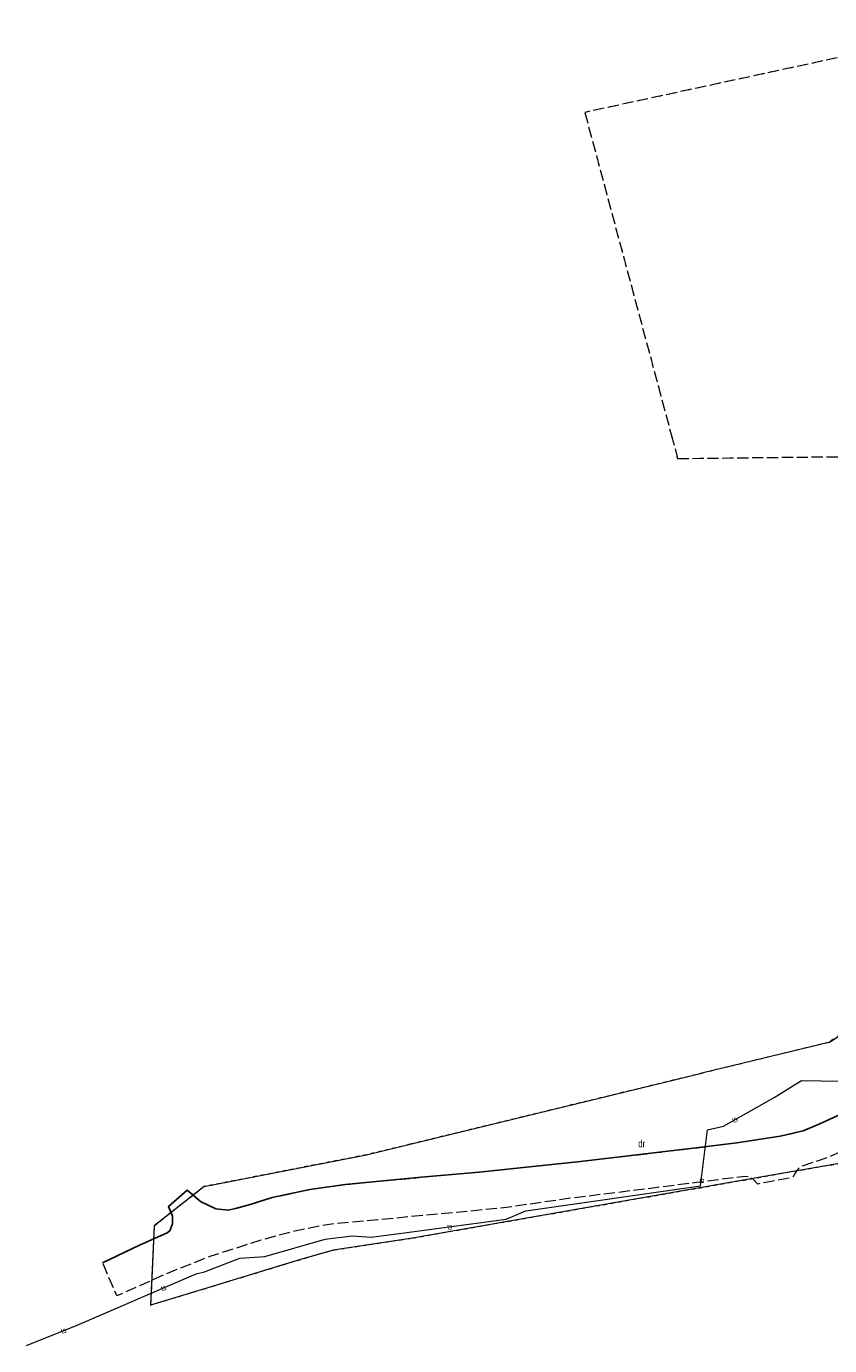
# Model space of a CAD drawing. Header units: metres. Extents: x 5550910 to 5553628, y 5952297 to 5957865.
# Tile 23 of 36: x 5551255 to 5551363, y 5955354 to 5955532. Entities that reach past the tile are written whole.
import ezdxf
from ezdxf.enums import TextEntityAlignment as Align

# ---------------------------------------------------------------- set-up
doc = ezdxf.new("R2010")
doc.units = ezdxf.units.M
for name, pattern in [('1.5_0.5', [2, 1.5, -0.5]), ('219-500', [0]), ('egkk-500', [2, 1.5, -0.5]), ('egug-500', [1, 0.5, -0.5])]:
    doc.linetypes.add(name, pattern=pattern)
doc.styles.get("Standard").update_dxf_attribs({"font": 'Working1250', "width": 0.75})

msp = doc.modelspace()

# ---------------------------------------------------------------- linework, layer by layer
at = {"layer": '217-kontur klasyfikacyjny', "color": 92, "linetype": 'egkk-500', "lineweight": 18, "flags": 128}
for points in [[(5551383.24, 5955531.54), (5551329.8, 5955519.99)], [(5551329.8, 5955519.99), (5551341.41, 5955476.71)], [(5551341.41, 5955476.71), (5551342.27, 5955473.49)], [(5551342.27, 5955473.49), (5551376.57, 5955473.88)]]:
    msp.add_lwpolyline(points, dxfattribs=at)
at = {"layer": '218-kontur użytku gruntowego', "color": 3, "linetype": 'egug-500', "lineweight": 18, "flags": 128}
for points in [[(5551383.24, 5955531.54), (5551329.8, 5955519.99)], [(5551329.8, 5955519.99), (5551341.41, 5955476.71)], [(5551341.41, 5955476.71), (5551342.27, 5955473.49)], [(5551342.27, 5955473.49), (5551376.57, 5955473.88)], [(5551392.03, 5955413.56), (5551362.57, 5955395.06)], [(5551362.57, 5955395.06), (5551345.7, 5955390.95)], [(5551345.7, 5955390.95), (5551306.35, 5955381.37)], [(5551306.35, 5955381.37), (5551300.47, 5955379.95)], [(5551300.47, 5955379.95), (5551278.69, 5955375.69)], [(5551358.82, 5955377.91), (5551368.37, 5955379.54)], [(5551353.89, 5955377.03), (5551358.82, 5955377.91)], [(5551278.69, 5955375.69), (5551271.99, 5955370.41)], [(5551306.65, 5955368.77), (5551353.89, 5955377.03)], [(5551271.99, 5955370.41), (5551271.49, 5955359.77)], [(5551295.99, 5955367.16), (5551306.65, 5955368.77)], [(5551291.19, 5955365.76), (5551295.99, 5955367.16)], [(5551278.74, 5955361.97), (5551291.19, 5955365.76)], [(5551275.33, 5955360.94), (5551278.74, 5955361.97)], [(5551271.49, 5955359.77), (5551275.33, 5955360.94)]]:
    msp.add_lwpolyline(points, dxfattribs=at)
at = {"layer": '219-działka ewidencyjna', "color": 7, "linetype": '219-500', "lineweight": 18, "flags": 128}
for points in [[(5551362.57, 5955395.06), (5551394.78, 5955415.29)], [(5551362.57, 5955395.06), (5551345.7, 5955390.95)], [(5551306.35, 5955381.37), (5551345.7, 5955390.95)], [(5551300.47, 5955379.95), (5551306.35, 5955381.37)], [(5551278.69, 5955375.69), (5551300.47, 5955379.95)], [(5551368.37, 5955379.54), (5551358.82, 5955377.91)], [(5551358.82, 5955377.91), (5551353.89, 5955377.03)], [(5551278.69, 5955375.69), (5551271.99, 5955370.41)], [(5551353.89, 5955377.03), (5551306.65, 5955368.77)], [(5551271.99, 5955370.41), (5551271.49, 5955359.77)], [(5551306.65, 5955368.77), (5551295.99, 5955367.16)], [(5551295.99, 5955367.16), (5551291.19, 5955365.76)], [(5551291.19, 5955365.76), (5551278.74, 5955361.97)], [(5551278.74, 5955361.97), (5551275.33, 5955360.94)], [(5551275.33, 5955360.94), (5551271.49, 5955359.77)]]:
    msp.add_lwpolyline(points, dxfattribs=at)
at = {"layer": 'jezdnia', "color": 7, "linetype": '1.5_0.5', "lineweight": 18, "flags": 128}
msp.add_lwpolyline([(5551440.51, 5955442.48), (5551443.19, 5955438.03), (5551442.76, 5955437.75), (5551442.49, 5955436.82), (5551442.54, 5955435.46), (5551443.05, 5955434.38), (5551444.37, 5955432.84), (5551440.96, 5955430.05), (5551438.84, 5955432.55), (5551438.07, 5955433.23), (5551437, 5955433.66), (5551436.3, 5955433.64), (5551432.66, 5955430.97), (5551426.5, 5955426.39), (5551420.08, 5955421.51), (5551411.66, 5955415.13), (5551402.29, 5955407.66), (5551395.28, 5955402.08), (5551394.43, 5955401.4), (5551389.56, 5955397.54), (5551389.13, 5955397.2), (5551388.73, 5955396.71), (5551388.59, 5955396.19), (5551388.53, 5955395.66), (5551380.89, 5955390.38), (5551375.38, 5955386.63), (5551373.04, 5955385.03), (5551370.02, 5955383.17), (5551366.48, 5955381.35), (5551362.36, 5955379.55), (5551358.86, 5955378.38), (5551358.6, 5955378.23), (5551358.08, 5955377.56), (5551357.7, 5955376.9), (5551354.59, 5955376.32), (5551353.02, 5955376.02), (5551352.43, 5955376.67), (5551351.86, 5955377.02), (5551350.93, 5955377.01), (5551344.8, 5955376.21), (5551339.27, 5955375.52), (5551327.58, 5955374.07), (5551319.3, 5955372.88), (5551313, 5955372.25), (5551301.97, 5955371.22), (5551295.52, 5955370.61), (5551291.26, 5955369.8), (5551286.28, 5955368.48), (5551279.57, 5955366.33), (5551273.64, 5955363.97), (5551266.96, 5955360.99), (5551265.05, 5955365.45), (5551270, 5955367.81), (5551273.72, 5955369.46), (5551274.06, 5955369.73), (5551274.44, 5955370.68), (5551274.45, 5955371.73), (5551273.9, 5955373.03), (5551276.41, 5955375.18), (5551277.16, 5955374.57), (5551278.19, 5955373.7), (5551280.23, 5955372.69), (5551281.92, 5955372.53), (5551282.9, 5955372.72), (5551284.85, 5955373.29), (5551287.8, 5955374.2), (5551292.89, 5955375.31), (5551297.63, 5955375.96), (5551307.84, 5955376.94), (5551315.6, 5955377.64), (5551321.13, 5955378.21), (5551329.24, 5955379.07), (5551339.43, 5955380.25), (5551344.34, 5955380.83), (5551350.21, 5955381.58), (5551356.02, 5955382.45), (5551359.12, 5955383.16), (5551361.37, 5955384.11), (5551365.43, 5955385.98), (5551369.58, 5955388.12), (5551372.47, 5955390.09), (5551380.5, 5955396.26), (5551388.06, 5955402.21), (5551404.02, 5955414.89), (5551410.03, 5955419.68), (5551415.4, 5955423.77), (5551420.39, 5955427.48), (5551429.4, 5955434.24)], close=True, dxfattribs=at)
at = {"layer": 'krawężnik', "color": 7, "linetype": 'CONTINUOUS', "lineweight": 25, "flags": 128}
msp.add_lwpolyline([(5551265.05, 5955365.45), (5551270, 5955367.81), (5551273.72, 5955369.46), (5551274.06, 5955369.73), (5551274.44, 5955370.68), (5551274.45, 5955371.73), (5551273.9, 5955373.03), (5551276.41, 5955375.18), (5551277.16, 5955374.57), (5551278.19, 5955373.7), (5551280.23, 5955372.69), (5551281.92, 5955372.53), (5551282.9, 5955372.72), (5551284.85, 5955373.29), (5551287.8, 5955374.2), (5551292.89, 5955375.31), (5551297.63, 5955375.96), (5551307.84, 5955376.94), (5551315.6, 5955377.64), (5551321.13, 5955378.21), (5551329.24, 5955379.07), (5551339.43, 5955380.25), (5551344.34, 5955380.83), (5551350.21, 5955381.58), (5551356.02, 5955382.45), (5551359.12, 5955383.16), (5551361.37, 5955384.11), (5551365.43, 5955385.98)], dxfattribs=at)
at = {"layer": 'przewód telekomunikacyjny podziemny', "color": 30, "linetype": 'CONTINUOUS', "lineweight": 18, "flags": 128}
msp.add_lwpolyline([(5551254.81, 5955354.32), (5551261.64, 5955357.08), (5551267.76, 5955359.71), (5551270.84, 5955361.03), (5551277.63, 5955363.96), (5551278.71, 5955364.24), (5551283.48, 5955366.08), (5551286.84, 5955366.28), (5551294.92, 5955368.63), (5551298.58, 5955369.09), (5551301.1, 5955368.91), (5551306.56, 5955369.6), (5551319.26, 5955371.31), (5551321.89, 5955372.44), (5551345.35, 5955375.78), (5551346.3, 5955383.32), (5551348.41, 5955383.82), (5551355.22, 5955387.67), (5551358.9, 5955389.92), (5551364.18, 5955389.86)], dxfattribs=at)

# ---------------------------------------------------------------- texts
at = {"layer": '210-oznaczenie konturu użytku gruntowego', "color": 3, "linetype": 'CONTINUOUS', "lineweight": 18, "width": 0.79}
msp.add_text('dr', height=1, dxfattribs=at).set_placement((5551336.98, 5955380.95))
at = {"layer": 'przewód telekomunikacyjny podziemny-Atr1', "color": 30, "width": 0.667}
for rotation, p in [(29.481, (5551349.66, 5955384.53)), (82.818, (5551345.395, 5955376.141)), (7.668, (5551311.34, 5955370.24)), (23.341, (5551272.929, 5955361.932)), (22.003, (5551259.498, 5955356.214))]:
    msp.add_text('ts', height=0.75, rotation=rotation, dxfattribs=at).set_placement(p, align=Align.MIDDLE_LEFT)

doc.saveas('drawing.dxf')
